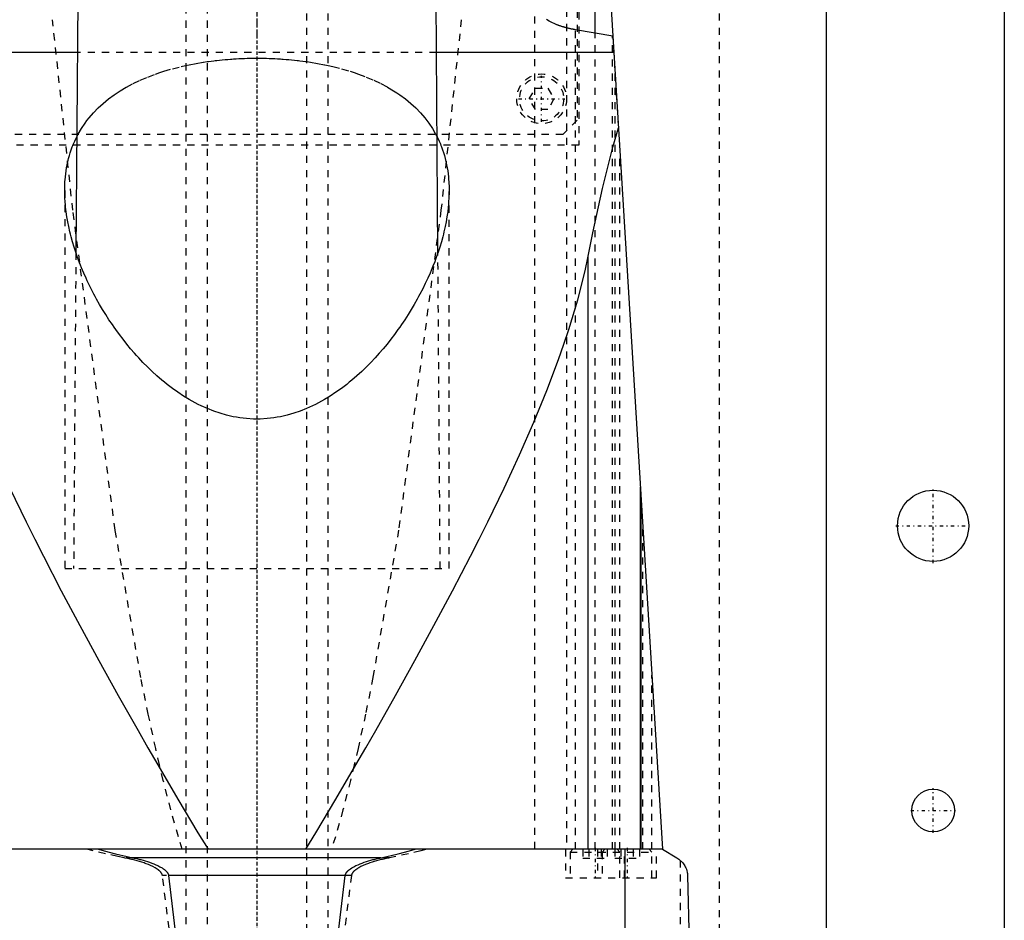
# Model space of a CAD drawing. Extents: x -105 to 105, y -137 to 442.
# Tile 8 of 12: x -33 to 105, y 67 to 194. Entities that reach past the tile are written whole.
import ezdxf

# ---------------------------------------------------------------- set-up
doc = ezdxf.new("R2010")
doc.units = 0
doc.linetypes.add('CENTER', pattern=[1.5, 0.45, -0.5, 0.05, -0.5])
doc.linetypes.add('DASHED', pattern=[2, 1, -1])
for name, color, linetype in [('AM_0', 7, 'CONTINUOUS'), ('AM_3', 7, 'DASHED'), ('AM_7', 7, 'CENTER')]:
    doc.layers.add(name, color=color, linetype=linetype)

msp = doc.modelspace()

# ---------------------------------------------------------------- linework, layer by layer
at = {"layer": 'AM_0', "color": 7, "linetype": 'CONTINUOUS'}
for p, q in [((105, 311.5), (105, 21.5)), ((80, 30), (80, 291.5)), ((47, 240), (57, 77.05)), ((47.5, 191.75), (47.5, 200.01)), ((-25.18, 196.5), (-25.43, 160.87)), ((25.43, 160.87), (25.18, 196.5)), ((49.99, 191.33), (44.74, 192.21)), ((-25.23, 189), (-50.13, 189)), ((50.13, 189), (25.23, 189)), ((46.53, 77.05), (46.53, 160.38)), ((53.88, 77.05), (53.88, 127.93)), ((54, 77.05), (54, 125.94)), ((57, 77.05), (-57, 77.05)), ((51.74, 16.5), (51.74, 77.05)), ((57, 77.05), (59, 75.85)), ((17.41, 75.85), (-17.41, 75.85)), ((12.4, 73.35), (-12.4, 73.35)), ((60.5, 73.35), (62, 16.5))]:
    msp.add_line(p, q, dxfattribs=at)
for points in [[(44.74, 192.21, 0), (44.69, 192.22, 0), (44.6, 192.24, 0), (44.5, 192.26, 0), (44.45, 192.27, 0), (44.4, 192.27, 0), (44.31, 192.29, 0), (44.21, 192.31, 0), (44.11, 192.33, 0), (44.02, 192.35, 0), (43.92, 192.37, 0), (43.88, 192.38, 0), (43.83, 192.4, 0), (43.74, 192.42, 0), (43.65, 192.44, 0), (43.55, 192.46, 0), (43.46, 192.49, 0), (43.37, 192.51, 0), (43.33, 192.52, 0), (43.28, 192.54, 0), (43.2, 192.56, 0), (43.11, 192.59, 0), (43.06, 192.6, 0), (43.02, 192.61, 0), (42.94, 192.64, 0), (42.85, 192.67, 0), (42.81, 192.68, 0), (42.77, 192.69, 0), (42.68, 192.72, 0), (42.6, 192.75, 0), (42.52, 192.78, 0), (42.44, 192.81, 0), (42.36, 192.83, 0), (42.32, 192.85, 0), (42.28, 192.86, 0), (42.2, 192.89, 0), (42.12, 192.92, 0), (41.86, 193.03, 0), (41.45, 193.22, 0), (41.06, 193.43, 0), (40.7, 193.65, 0)], [(46.53, 160.38, 0), (47.19, 163.67, 0), (48.56, 169.92, 0), (50.02, 175.73, 0), (50.78, 178.45, 0)], [(-27, 169.6, 0), (-27, 169.81, 0), (-26.99, 170.24, 0), (-26.97, 170.67, 0), (-26.96, 170.89, 0), (-26.94, 171.1, 0), (-26.91, 171.53, 0), (-26.86, 171.96, 0), (-26.8, 172.39, 0), (-26.73, 172.82, 0), (-26.65, 173.25, 0), (-26.61, 173.46, 0), (-26.56, 173.67, 0), (-26.46, 174.1, 0), (-26.34, 174.52, 0), (-26.22, 174.93, 0), (-26.08, 175.35, 0), (-25.93, 175.76, 0), (-25.85, 175.96, 0), (-25.77, 176.16, 0), (-25.6, 176.57, 0), (-25.41, 176.96, 0), (-25.31, 177.16, 0)], [(25.31, 177.16, 0), (25.41, 176.97, 0), (25.6, 176.57, 0), (25.77, 176.17, 0), (25.85, 175.96, 0), (25.93, 175.76, 0), (26.08, 175.35, 0), (26.22, 174.94, 0), (26.34, 174.52, 0), (26.46, 174.1, 0), (26.56, 173.68, 0), (26.61, 173.46, 0), (26.65, 173.25, 0), (26.73, 172.82, 0), (26.8, 172.4, 0), (26.86, 171.97, 0), (26.91, 171.54, 0), (26.94, 171.11, 0), (26.96, 170.89, 0), (26.97, 170.67, 0), (26.99, 170.24, 0), (27, 169.81, 0), (27, 169.6, 0)], [(27, 169.6, 0), (27, 169.28, 0), (26.98, 168.63, 0), (26.94, 167.97, 0), (26.91, 167.64, 0), (26.88, 167.3, 0), (26.8, 166.62, 0), (26.7, 165.94, 0), (26.58, 165.24, 0), (26.44, 164.54, 0), (26.28, 163.83, 0), (26.2, 163.47, 0), (26.11, 163.12, 0), (25.91, 162.4, 0), (25.69, 161.67, 0), (25.46, 160.95, 0), (25.2, 160.22, 0), (24.93, 159.48, 0), (24.78, 159.11, 0), (24.64, 158.75, 0), (24.33, 158.01, 0), (24, 157.28, 0), (23.83, 156.91, 0), (23.65, 156.54, 0), (23.29, 155.81, 0), (22.91, 155.07, 0), (22.72, 154.71, 0), (22.52, 154.34, 0), (22.11, 153.62, 0), (21.68, 152.9, 0), (21.24, 152.18, 0), (20.78, 151.47, 0), (20.31, 150.77, 0), (20.07, 150.42, 0), (19.82, 150.07, 0), (19.32, 149.39, 0), (18.81, 148.71, 0), (18.28, 148.05, 0), (17.74, 147.39, 0), (17.19, 146.75, 0), (16.9, 146.43, 0), (16.61, 146.11, 0), (16.01, 145.47, 0), (15.38, 144.83, 0), (14.72, 144.2, 0), (14.04, 143.58, 0), (13.34, 142.97, 0), (12.98, 142.68, 0), (12.62, 142.38, 0), (11.87, 141.81, 0), (11.1, 141.26, 0), (10.31, 140.74, 0), (9.5, 140.25, 0), (8.67, 139.79, 0), (8.25, 139.57, 0), (7.82, 139.36, 0), (6.95, 138.97, 0), (6.07, 138.62, 0), (5.17, 138.31, 0), (4.26, 138.05, 0), (3.33, 137.83, 0), (2.86, 137.75, 0), (2.39, 137.67, 0), (1.44, 137.56, 0), (0.48, 137.51, 0), (0, 137.5, 0), (-0.48, 137.51, 0), (-1.44, 137.56, 0), (-2.39, 137.67, 0), (-2.86, 137.75, 0), (-3.33, 137.83, 0), (-4.26, 138.05, 0), (-5.17, 138.31, 0), (-6.07, 138.62, 0), (-6.95, 138.97, 0), (-7.82, 139.36, 0), (-8.25, 139.57, 0), (-8.67, 139.79, 0), (-9.5, 140.25, 0), (-10.31, 140.74, 0), (-11.1, 141.26, 0), (-11.87, 141.81, 0), (-12.62, 142.38, 0), (-12.98, 142.68, 0), (-13.34, 142.97, 0), (-14.04, 143.58, 0), (-14.72, 144.2, 0), (-15.38, 144.83, 0), (-16.01, 145.47, 0), (-16.61, 146.11, 0), (-16.9, 146.43, 0), (-17.19, 146.75, 0), (-17.74, 147.39, 0), (-18.28, 148.05, 0), (-18.81, 148.71, 0), (-19.32, 149.39, 0), (-19.82, 150.07, 0), (-20.07, 150.42, 0), (-20.31, 150.77, 0), (-20.78, 151.47, 0), (-21.24, 152.18, 0), (-21.68, 152.9, 0), (-22.11, 153.62, 0), (-22.52, 154.34, 0), (-22.72, 154.71, 0), (-22.91, 155.07, 0), (-23.29, 155.81, 0), (-23.65, 156.54, 0), (-23.83, 156.91, 0), (-24, 157.28, 0), (-24.33, 158.01, 0), (-24.64, 158.75, 0), (-24.78, 159.11, 0), (-24.93, 159.48, 0), (-25.2, 160.22, 0), (-25.46, 160.95, 0), (-25.69, 161.67, 0), (-25.91, 162.4, 0), (-26.11, 163.12, 0), (-26.2, 163.47, 0), (-26.28, 163.83, 0), (-26.44, 164.54, 0), (-26.58, 165.24, 0), (-26.7, 165.94, 0), (-26.8, 166.62, 0), (-26.88, 167.3, 0), (-26.91, 167.64, 0), (-26.94, 167.97, 0), (-26.98, 168.63, 0), (-27, 169.28, 0), (-27, 169.6, 0)], [(-46.53, 160.38, 0), (-46.11, 158.34, 0), (-45.07, 154.24, 0), (-43.83, 150.11, 0), (-43.13, 148.01, 0), (-42.38, 145.88, 0), (-40.73, 141.53, 0), (-38.89, 137.05, 0), (-36.88, 132.47, 0), (-34.72, 127.8, 0), (-32.42, 123.04, 0), (-31.22, 120.64, 0), (-30, 118.23, 0), (-27.48, 113.37, 0), (-24.87, 108.47, 0), (-22.2, 103.56, 0), (-19.47, 98.65, 0), (-16.7, 93.75, 0), (-15.31, 91.32, 0), (-13.91, 88.89, 0), (-11.1, 84.09, 0), (-8.29, 79.37, 0), (-6.87, 77.05, 0)], [(6.87, 77.05, 0), (8.29, 79.37, 0), (11.1, 84.09, 0), (13.91, 88.89, 0), (15.31, 91.32, 0), (16.7, 93.75, 0), (19.47, 98.65, 0), (22.2, 103.56, 0), (24.87, 108.47, 0), (27.48, 113.37, 0), (30, 118.23, 0), (31.22, 120.64, 0), (32.42, 123.04, 0), (34.72, 127.8, 0), (36.88, 132.47, 0), (38.89, 137.05, 0), (40.73, 141.53, 0), (42.38, 145.88, 0), (43.13, 148.01, 0), (43.83, 150.11, 0), (45.07, 154.24, 0), (46.11, 158.34, 0), (46.53, 160.38, 0)], [(-22.25, 77.05, 0), (-21.46, 76.83, 0), (-19.85, 76.41, 0), (-18.23, 76.03, 0), (-17.41, 75.85, 0)], [(17.41, 75.85, 0), (18.23, 76.03, 0), (19.85, 76.41, 0), (21.46, 76.83, 0), (22.25, 77.05, 0)], [(-17.41, 75.85, 0), (-17.25, 75.82, 0), (-16.93, 75.75, 0), (-16.61, 75.67, 0), (-16.46, 75.63, 0), (-16.3, 75.59, 0), (-15.99, 75.51, 0), (-15.68, 75.41, 0), (-15.38, 75.32, 0), (-15.08, 75.22, 0), (-14.78, 75.11, 0), (-14.64, 75.06, 0), (-14.49, 75, 0), (-14.21, 74.88, 0), (-13.92, 74.75, 0), (-13.62, 74.59, 0), (-13.33, 74.43, 0), (-13.17, 74.32, 0), (-13.13, 74.29, 0), (-13.08, 74.26, 0), (-13.06, 74.24, 0), (-13.04, 74.22, 0), (-12.99, 74.19, 0), (-12.95, 74.16, 0), (-12.93, 74.14, 0), (-12.91, 74.12, 0), (-12.87, 74.09, 0), (-12.83, 74.05, 0), (-12.81, 74.04, 0), (-12.79, 74.02, 0), (-12.75, 73.98, 0), (-12.72, 73.94, 0), (-12.68, 73.9, 0), (-12.65, 73.86, 0), (-12.61, 73.82, 0), (-12.6, 73.8, 0), (-12.58, 73.78, 0), (-12.55, 73.73, 0), (-12.52, 73.68, 0), (-12.49, 73.63, 0), (-12.47, 73.58, 0), (-12.45, 73.53, 0), (-12.44, 73.51, 0), (-12.43, 73.48, 0), (-12.41, 73.43, 0), (-12.41, 73.4, 0), (-12.41, 73.39, 0), (-12.4, 73.38, 0), (-12.4, 73.38, 0), (-12.4, 73.37, 0), (-12.4, 73.36, 0), (-12.4, 73.35, 0), (-12.4, 73.35, 0)], [(12.4, 73.35, 0), (12.4, 73.35, 0), (12.4, 73.36, 0), (12.4, 73.37, 0), (12.4, 73.38, 0), (12.4, 73.38, 0), (12.41, 73.39, 0), (12.41, 73.4, 0), (12.41, 73.43, 0), (12.43, 73.48, 0), (12.44, 73.51, 0), (12.45, 73.53, 0), (12.47, 73.58, 0), (12.49, 73.63, 0), (12.52, 73.68, 0), (12.55, 73.73, 0), (12.58, 73.78, 0), (12.6, 73.8, 0), (12.61, 73.82, 0), (12.65, 73.86, 0), (12.68, 73.9, 0), (12.72, 73.94, 0), (12.75, 73.98, 0), (12.79, 74.02, 0), (12.81, 74.04, 0), (12.83, 74.05, 0), (12.87, 74.09, 0), (12.91, 74.12, 0), (12.93, 74.14, 0), (12.95, 74.16, 0), (12.99, 74.19, 0), (13.04, 74.22, 0), (13.06, 74.24, 0), (13.08, 74.26, 0), (13.13, 74.29, 0), (13.17, 74.32, 0), (13.33, 74.43, 0), (13.62, 74.59, 0), (13.92, 74.75, 0), (14.21, 74.88, 0), (14.49, 75, 0), (14.64, 75.06, 0), (14.78, 75.11, 0), (15.08, 75.22, 0), (15.38, 75.32, 0), (15.68, 75.41, 0), (15.99, 75.51, 0), (16.3, 75.59, 0), (16.46, 75.63, 0), (16.61, 75.67, 0), (16.93, 75.75, 0), (17.25, 75.82, 0), (17.41, 75.85, 0)], [(59, 75.85, 0), (59.29, 75.66, 0), (59.83, 75.14, 0), (60.11, 74.74, 0), (60.18, 74.6, 0), (60.25, 74.45, 0), (60.29, 74.36, 0), (60.33, 74.26, 0), (60.4, 74.02, 0), (60.44, 73.85, 0), (60.45, 73.79, 0), (60.46, 73.73, 0), (60.47, 73.69, 0), (60.47, 73.65, 0), (60.48, 73.61, 0), (60.48, 73.59, 0), (60.48, 73.57, 0), (60.49, 73.57, 0), (60.49, 73.56, 0), (60.49, 73.54, 0), (60.49, 73.52, 0), (60.49, 73.5, 0), (60.49, 73.48, 0), (60.49, 73.45, 0), (60.5, 73.44, 0), (60.5, 73.43, 0), (60.5, 73.41, 0), (60.5, 73.41, 0), (60.5, 73.4, 0), (60.5, 73.4, 0), (60.5, 73.4, 0), (60.5, 73.39, 0), (60.5, 73.39, 0), (60.5, 73.38, 0), (60.5, 73.38, 0), (60.5, 73.37, 0), (60.5, 73.37, 0), (60.5, 73.37, 0), (60.5, 73.36, 0), (60.5, 73.35, 0), (60.5, 73.35, 0)], [(-12.4, 73.35, 0), (-10.36, 56.04, 0)], [(10.36, 56.04, 0), (12.4, 73.35, 0)]]:
    msp.add_polyline3d(points, dxfattribs=at)
for centre, radius in [((95, 122.5), 5), ((95, 82.5), 3)]:
    msp.add_circle(centre, radius, dxfattribs=at)
at = {"layer": 'AM_3', "color": 6, "linetype": 'DASHED'}
for p, q in [((-7, 415.5), (-7, -110.5)), ((7, -110.5), (7, 415.5)), ((-10, 403.5), (-10, -70.5)), ((10, -70.5), (10, 403.5)), ((65, 37.5), (65, 292.5)), ((43.5, 247.02), (43.5, 77.05)), ((45.21, 244.67), (45.21, 176)), ((45, 232.9), (45, 179.5)), ((39, 196.08), (39, 77.05)), ((44.74, 77.05), (44.74, 192.21)), ((47.5, 77.05), (47.5, 191.75)), ((49.95, 77.05), (49.95, 191.34)), ((49.99, 191.33), (50.78, 178.45)), ((25.23, 189), (-25.23, 189)), ((50.31, 77.05), (50.31, 186.12)), ((38.27, 182.5), (39.13, 184)), ((39.13, 184), (40.87, 184)), ((40.87, 184), (41.73, 182.5)), ((39.13, 181), (38.27, 182.5)), ((41.73, 182.5), (40.87, 181)), ((40.87, 181), (39.13, 181)), ((45, 179.5), (43, 177.5)), ((43, 177.5), (-43, 177.5)), ((45.21, 176), (-45.21, 176)), ((51, 77.05), (51, 174.82)), ((-27, 169.6), (-27, 116.5)), ((27, 116.5), (27, 169.6)), ((-25.43, 160.87), (-25.75, 116.5)), ((25.75, 116.5), (25.43, 160.87)), ((54.2, 77.05), (54.2, 122.75)), ((-27, 116.5), (27, 116.5)), ((55.5, 77.05), (55.5, 101.49)), ((43.35, 77.05), (43.35, 73.05)), ((44.4, 77.05), (44, 76.65)), ((44, 76.65), (44, 73.05)), ((44, 76.65), (55.5, 76.65)), ((45.77, 77.05), (45.77, 75.8)), ((46.63, 77.05), (46.63, 75.8)), ((47.85, 77.05), (47.85, 73.05)), ((48.37, 77.05), (48.37, 75.8)), ((48.9, 77.05), (48.5, 76.65)), ((48.5, 76.65), (48.5, 73.05)), ((49.23, 77.05), (49.23, 75.8)), ((50.27, 77.05), (50.27, 75.8)), ((51, 76.65), (50.6, 77.05)), ((51, 73.05), (51, 76.65)), ((51.13, 77.05), (51.13, 75.8)), ((51.65, 73.05), (51.65, 77.05)), ((52.87, 77.05), (52.87, 75.8)), ((53.73, 77.05), (53.73, 75.8)), ((55.5, 76.65), (55.1, 77.05)), ((55.5, 73.05), (55.5, 76.65)), ((56.15, 73.05), (56.15, 77.05)), ((18.65, 75.85), (-18.65, 75.85)), ((45.77, 75.8), (49.23, 75.8)), ((50.27, 75.8), (53.73, 75.8)), ((59.5, 16.5), (59.5, 75.49)), ((13.28, 73.35), (-13.28, 73.35)), ((43.35, 73.05), (56.15, 73.05))]:
    msp.add_line(p, q, dxfattribs=at)
for points in [[(-10.49, 77.05, 0), (-11.02, 78.81, 0), (-12.09, 82.59, 0), (-13.15, 86.72, 0), (-13.68, 88.91, 0), (-14.21, 91.19, 0), (-15.26, 96.01, 0), (-16.3, 101.17, 0), (-19.91, 121.9, 0), (-25.86, 166.85, 0), (-28.71, 193.62, 0)], [(28.71, 193.62, 0), (25.86, 166.85, 0), (19.91, 121.9, 0), (16.3, 101.17, 0), (15.26, 96.01, 0), (14.21, 91.19, 0), (13.68, 88.91, 0), (13.15, 86.72, 0), (12.09, 82.59, 0), (11.02, 78.81, 0), (10.49, 77.05, 0)], [(-7.01, 187.73, 0), (-6.81, 187.75, 0), (-6.43, 187.81, 0), (-6.04, 187.85, 0), (-5.85, 187.88, 0), (-5.65, 187.9, 0), (-5.26, 187.94, 0), (-4.87, 187.98, 0), (-4.48, 188.02, 0), (-4.09, 188.05, 0), (-3.7, 188.08, 0), (-3.5, 188.1, 0), (-3.31, 188.11, 0), (-2.92, 188.13, 0), (-2.52, 188.16, 0), (-2.13, 188.17, 0), (-1.74, 188.19, 0), (-1.35, 188.2, 0), (-1.16, 188.21, 0), (-0.97, 188.21, 0), (-0.58, 188.22, 0), (-0.19, 188.22, 0), (0, 188.22, 0)], [(0, 188.22, 0), (0.19, 188.22, 0), (0.58, 188.22, 0), (0.96, 188.21, 0), (1.16, 188.21, 0), (1.35, 188.2, 0), (1.74, 188.19, 0), (2.13, 188.17, 0), (2.52, 188.16, 0), (2.91, 188.14, 0), (3.3, 188.11, 0), (3.5, 188.1, 0), (3.69, 188.08, 0), (4.09, 188.05, 0), (4.48, 188.02, 0), (4.87, 187.98, 0), (5.26, 187.94, 0), (5.65, 187.9, 0), (5.84, 187.88, 0), (6.04, 187.85, 0), (6.43, 187.81, 0), (6.81, 187.75, 0), (7.01, 187.73, 0)], [(-25.31, 177.16, 0), (-25.11, 177.56, 0), (-24.65, 178.34, 0), (-24.14, 179.1, 0), (-23.87, 179.47, 0), (-23.58, 179.84, 0), (-22.97, 180.54, 0), (-22.31, 181.22, 0), (-21.61, 181.87, 0), (-20.85, 182.49, 0), (-20.06, 183.07, 0), (-19.65, 183.35, 0), (-19.22, 183.62, 0), (-18.34, 184.14, 0), (-17.4, 184.64, 0), (-16.4, 185.12, 0), (-15.34, 185.57, 0), (-14.24, 185.99, 0), (-13.66, 186.18, 0), (-13.08, 186.37, 0), (-11.88, 186.72, 0), (-10.64, 187.04, 0), (-10.01, 187.18, 0)], [(-10.01, 187.18, 0), (-9.52, 187.29, 0), (-8.53, 187.48, 0), (-7.52, 187.65, 0), (-7.01, 187.73, 0)], [(7.01, 187.73, 0), (7.52, 187.65, 0), (8.53, 187.48, 0), (9.52, 187.29, 0), (10.01, 187.18, 0)], [(10.01, 187.18, 0), (10.65, 187.04, 0), (11.89, 186.72, 0), (13.09, 186.37, 0), (13.68, 186.18, 0), (14.25, 185.98, 0), (15.35, 185.56, 0), (16.41, 185.12, 0), (17.4, 184.64, 0), (18.33, 184.15, 0), (19.21, 183.63, 0), (19.64, 183.35, 0), (20.06, 183.07, 0), (20.86, 182.49, 0), (21.61, 181.87, 0), (22.32, 181.22, 0), (22.98, 180.54, 0), (23.59, 179.83, 0), (23.87, 179.47, 0), (24.14, 179.1, 0), (24.65, 178.34, 0), (25.11, 177.56, 0), (25.31, 177.16, 0)], [(-18.65, 75.85, 0), (-19.54, 76.03, 0), (-21.29, 76.41, 0), (-23.02, 76.83, 0), (-23.87, 77.05, 0)], [(23.87, 77.05, 0), (23.02, 76.83, 0), (21.29, 76.41, 0), (19.54, 76.03, 0), (18.65, 75.85, 0)], [(-13.28, 73.35, 0), (-13.28, 73.35, 0), (-13.28, 73.36, 0), (-13.28, 73.37, 0), (-13.28, 73.38, 0), (-13.28, 73.38, 0), (-13.28, 73.39, 0), (-13.29, 73.4, 0), (-13.29, 73.41, 0), (-13.29, 73.42, 0), (-13.29, 73.43, 0), (-13.29, 73.43, 0), (-13.29, 73.44, 0), (-13.3, 73.45, 0), (-13.3, 73.46, 0), (-13.3, 73.47, 0), (-13.31, 73.47, 0), (-13.31, 73.48, 0), (-13.31, 73.49, 0), (-13.31, 73.49, 0), (-13.31, 73.5, 0), (-13.32, 73.51, 0), (-13.32, 73.52, 0), (-13.33, 73.54, 0), (-13.35, 73.59, 0), (-13.38, 73.65, 0), (-13.41, 73.7, 0), (-13.45, 73.74, 0), (-13.48, 73.79, 0), (-13.5, 73.81, 0), (-13.52, 73.84, 0), (-13.56, 73.88, 0), (-13.59, 73.92, 0), (-13.63, 73.96, 0), (-13.67, 74, 0), (-13.71, 74.03, 0), (-13.74, 74.05, 0), (-13.76, 74.07, 0), (-13.8, 74.11, 0), (-13.84, 74.14, 0), (-13.87, 74.16, 0), (-13.89, 74.17, 0), (-13.94, 74.21, 0), (-13.98, 74.24, 0), (-14.01, 74.26, 0), (-14.03, 74.27, 0), (-14.08, 74.31, 0), (-14.13, 74.34, 0), (-14.31, 74.44, 0), (-14.62, 74.61, 0), (-14.93, 74.76, 0), (-15.24, 74.89, 0), (-15.54, 75.01, 0), (-15.7, 75.06, 0), (-15.85, 75.12, 0), (-16.17, 75.22, 0), (-16.49, 75.32, 0), (-16.81, 75.42, 0), (-17.14, 75.51, 0), (-17.48, 75.59, 0), (-17.64, 75.63, 0), (-17.81, 75.67, 0), (-18.15, 75.75, 0), (-18.49, 75.82, 0), (-18.65, 75.85, 0)], [(18.65, 75.85, 0), (18.49, 75.82, 0), (18.15, 75.75, 0), (17.81, 75.67, 0), (17.64, 75.63, 0), (17.48, 75.59, 0), (17.14, 75.51, 0), (16.81, 75.42, 0), (16.49, 75.32, 0), (16.17, 75.22, 0), (15.85, 75.12, 0), (15.7, 75.06, 0), (15.54, 75.01, 0), (15.24, 74.89, 0), (14.93, 74.76, 0), (14.62, 74.61, 0), (14.31, 74.44, 0), (14.13, 74.34, 0), (14.08, 74.31, 0), (14.03, 74.27, 0), (14.01, 74.26, 0), (13.98, 74.24, 0), (13.94, 74.21, 0), (13.89, 74.17, 0), (13.87, 74.16, 0), (13.84, 74.14, 0), (13.8, 74.11, 0), (13.76, 74.07, 0), (13.74, 74.05, 0), (13.71, 74.03, 0), (13.67, 74, 0), (13.63, 73.96, 0), (13.59, 73.92, 0), (13.56, 73.88, 0), (13.52, 73.84, 0), (13.5, 73.81, 0), (13.48, 73.79, 0), (13.45, 73.74, 0), (13.41, 73.7, 0), (13.38, 73.65, 0), (13.35, 73.59, 0), (13.33, 73.54, 0), (13.32, 73.52, 0), (13.32, 73.51, 0), (13.31, 73.5, 0), (13.31, 73.49, 0), (13.31, 73.49, 0), (13.31, 73.48, 0), (13.31, 73.47, 0), (13.3, 73.47, 0), (13.3, 73.46, 0), (13.3, 73.45, 0), (13.29, 73.44, 0), (13.29, 73.43, 0), (13.29, 73.43, 0), (13.29, 73.42, 0), (13.29, 73.41, 0), (13.29, 73.4, 0), (13.28, 73.39, 0), (13.28, 73.38, 0), (13.28, 73.38, 0), (13.28, 73.37, 0), (13.28, 73.36, 0), (13.28, 73.35, 0), (13.28, 73.35, 0)], [(-11.09, 56.03, 0), (-13.28, 73.35, 0)], [(13.28, 73.35, 0), (11.09, 56.03, 0)]]:
    msp.add_polyline3d(points, dxfattribs=at)
for radius in [3.5, 3.1]:
    msp.add_circle((40, 182.5), radius, dxfattribs=at)
at = {"layer": 'AM_7', "color": 4, "linetype": 'CENTER'}
for p, q in [((0, 441.8), (0, -136.8)), ((0, 334.05), (0, -16.93)), ((0, 305.18), (0, 191.32)), ((0, 242.7), (0, -37.19)), ((40, 179.25), (40, 185.75)), ((36.75, 182.5), (43.25, 182.5)), ((95, 117.25), (95, 127.75)), ((89.75, 122.5), (100.25, 122.5)), ((95, 79.35), (95, 85.65)), ((91.85, 82.5), (98.15, 82.5)), ((47.5, 77.25), (47.5, 72.85)), ((52, 77.25), (52, 72.85))]:
    msp.add_line(p, q, dxfattribs=at)

doc.saveas('drawing.dxf')
